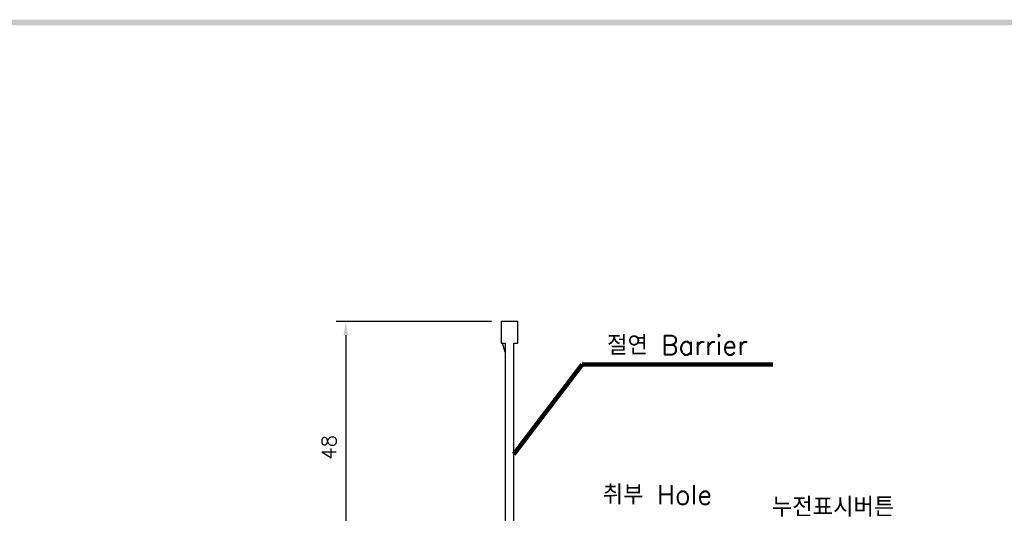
# Model space of a CAD drawing. Extents: x 2148 to 5370, y -907 to 1512.
# Tile 11 of 30: x 4580 to 4785, y 1405 to 1507. Entities that reach past the tile are written whole.
import ezdxf

# ---------------------------------------------------------------- set-up
doc = ezdxf.new("R2010")
doc.units = 0
doc.header["$LTSCALE"] = 3
doc.header["$MEASUREMENT"] = 0
doc.layers.get('0').update_dxf_attribs({"linetype": 'CONTINUOUS'})
doc.layers.get('Defpoints').update_dxf_attribs({"linetype": 'CONTINUOUS'})
doc.layers.add('di', color=3, linetype='CONTINUOUS')
doc.layers.add('dwg', color=7, linetype='CONTINUOUS')
doc.styles.add('KIM', font='ROMANS.shx', dxfattribs={"height": 5, "bigfont": 'GSG1.shx'})
doc.styles.get("Standard").update_dxf_attribs({"font": 'romans.shx', "height": 3, "bigfont": 'ghs.shx'})
doc.dimstyles.get("Standard").update_dxf_attribs({"dimtxt": 0.18, "dimasz": 0.18, "dimexe": 0.18, "dimexo": 0.0625, "dimgap": 0.09, "dimtad": 0, "dimtih": 1, "dimtoh": 1, "dimdec": 4, "dimzin": 0, "dimdsep": 46, "dimtxsty": 'Standard', "dimcen": 0.09, "dimadec": 0, "dimazin": 0, "dimtfac": 1, "dimtdec": 4, "dimtofl": 0, "dimtmove": 0, "dimatfit": 3, "dimfxl": 0, "dimtolj": 1, "dimtzin": 0, "dimarcsym": 0})
doc.dimstyles.new('STANDARD$0', dxfattribs={"dimtxt": 5, "dimasz": 5, "dimexe": 1, "dimexo": 2, "dimgap": 2, "dimtad": 1, "dimdec": 4, "dimzin": 12, "dimdsep": 46, "dimtxsty": 'KIM', "dimcen": -1, "dimdle": 0.1, "dimadec": 0, "dimazin": 0, "dimtfac": 1, "dimtdec": 4, "dimtmove": 0, "dimatfit": 3, "dimfxl": 0, "dimtolj": 1, "dimtzin": 0, "dimarcsym": 0})

# ---------------------------------------------------------------- blocks, each defined once
blk = doc.blocks.new('12323')
for p, q in [((3740.7, 1408.13), (3738.5, 1408.13)), ((3738.5, 1408.13), (3738.5, 1404.73)), ((3743, 1408.13), (3738.5, 1408.13)), ((3743, 1407.33), (3743, 1408.13)), ((3792.3, 1407.98), (3790.8, 1407.33)), ((3792.9, 1407.98), (3792.3, 1407.98)), ((3792.9, 1404.88), (3792.9, 1407.98)), ((3790.8, 1407.33), (3743, 1407.33)), ((3743, 1405.53), (3790.8, 1405.53)), ((3743, 1405.53), (3790.8, 1405.53)), ((3743, 1404.73), (3743, 1405.53)), ((3744.85, 1405.53), (3743.65, 1405.18)), ((3790.8, 1405.53), (3792.3, 1404.88)), ((3738.5, 1404.73), (3740.7, 1404.73)), ((3738.5, 1404.73), (3743, 1404.73)), ((3743.65, 1405.18), (3743, 1404.98)), ((3792.3, 1404.88), (3792.9, 1404.88))]:
    blk.add_line(p, q)
blk = doc.blocks.new('*D69')
at = {"layer": 'Defpoints', "color": 0}
for p in [(4680.21, 1444.64), (4647.95, 1394.54), (4657.71, 1394.54)]:
    blk.add_point(p, dxfattribs=at)
at = {"layer": 'di'}
for p, q in [((4678.21, 1444.64), (4645.95, 1444.64)), ((4647.95, 1441.84), (4647.95, 1397.34)), ((4655.71, 1394.54), (4645.95, 1394.54))]:
    blk.add_line(p, q, dxfattribs=at)
for points in [[(4647.48, 1441.84), (4648.41, 1441.84), (4647.95, 1444.64)], [(4647.48, 1397.34), (4648.41, 1397.34), (4647.95, 1394.54)]]:
    blk.add_solid(points, dxfattribs=at)
at = {"layer": 'di', "insert": (4644.45, 1418.52), "char_height": 3, "attachment_point": 5, "rotation": 90}
blk.add_mtext('\\A1;48', dxfattribs=at)

msp = doc.modelspace()

# ---------------------------------------------------------------- linework, layer by layer
at = {"layer": 'dwg'}
msp.add_trace([(4386.22, 1507.35), (4387.42, 1506.15), (5365.42, 1507.35), (5364.22, 1506.15)], dxfattribs=at)

# ---------------------------------------------------------------- block references
at = {"layer": 'di', "rotation": 270}
msp.add_blockref('12323', (3275.485, 5183.136), dxfattribs=at)

# ---------------------------------------------------------------- texts
at = {"layer": 'di', "char_height": 4, "attachment_point": 7}
for s, insert in [('절연 Barrier', (4702.168, 1437.742)), ('취부 Hole', (4701.268, 1406.692)), ('누전표시버튼', (4736.353, 1404.128))]:
    msp.add_mtext(s, dxfattribs=dict(at, insert=insert))

# ---------------------------------------------------------------- dimensions: what is measured, and where the dimension line sits
at = {"layer": 'di'}
dim = msp.add_linear_dim(base=(4647.948, 1394.538), p1=(4680.21, 1444.638), p2=(4657.71, 1394.538), angle=90, text='48', dimstyle='STANDARD$0', override={"dimtxt": 3, "dimasz": 2.8, "dimexe": 2, "dimdec": 2, "dimzin": 8, "dimtxsty": 'Standard', "dimcen": 0, "dimclrd": 256, "dimclre": 256, "dimclrt": 256, "dimadec": 2, "dimazin": 2, "dimtfac": 0.6, "dimtdec": 2, "dimtzin": 8, "dimlwd": 65535, "dimlwe": 65535, "dimarcsym": 1}, dxfattribs=at)
dim.commit()
dim.dimension.update_dxf_attribs({"geometry": '*D69', "text_midpoint": (4647.948, 1418.525), "dimtype": 160})

# ---------------------------------------------------------------- leaders
at = {"layer": 'di', "annotation_type": 0, "has_hookline": 1, "hookline_direction": 0, "text_width": 34.387}
msp.add_leader([(4682.81, 1417.126), (4696.968, 1435.742), (4700.168, 1435.742)], dimstyle='Standard', override={"dimtxt": 4, "dimasz": 3.2, "dimexe": 2, "dimexo": 2, "dimgap": 2, "dimtad": 1, "dimtih": 0, "dimtoh": 0, "dimdec": 2, "dimzin": 8, "dimcen": 0, "dimclrd": 256, "dimclre": 256, "dimclrt": 256, "dimadec": 2, "dimazin": 2, "dimtfac": 0.6, "dimtdec": 2, "dimtofl": 1, "dimtzin": 8, "dimlwd": 65535, "dimlwe": 65535, "dimarcsym": 1}, dxfattribs=at)

doc.saveas('drawing.dxf')
